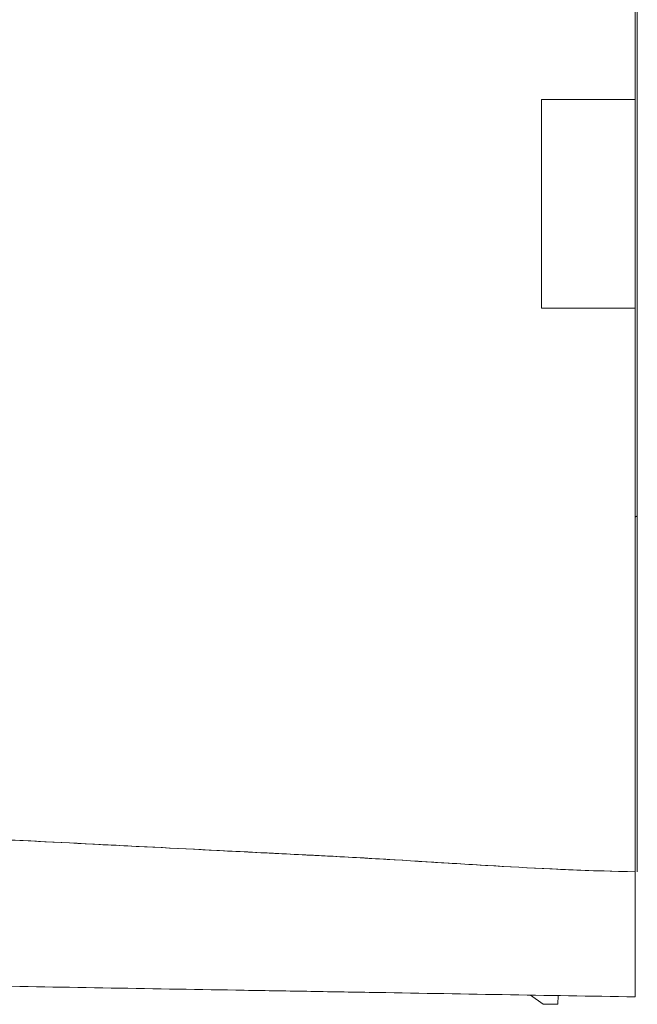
# Model space of a CAD drawing. Header units: inches. Extents: x 2954 to 6480, y 249 to 2776.
# Tile 69 of 105: x 6243 to 6273, y 1302 to 1349. Entities that reach past the tile are written whole.
import ezdxf

# ---------------------------------------------------------------- set-up
doc = ezdxf.new("R2010")
doc.units = ezdxf.units.IN
doc.header["$MEASUREMENT"] = 0
doc.layers.add('PWR_0300HP', color=7, linetype='Continuous')

# ---------------------------------------------------------------- blocks, each defined once
blk = doc.blocks.new('SSW07_FRAME 4_SIDE')
at = {"color": 7, "linetype": 'Continuous', "lineweight": 15}
for p, q in [((-182.5, -271.449), (-182.5, -28.675)), ((-182.6, -234.416), (-182.6, -103.676)), ((-187.1, -244.416), (-187.1, -234.416)), ((-187.1, -234.416), (-182.6, -234.416)), ((-182.6, -244.416), (-182.6, -234.416)), ((-187.1, -244.416), (-182.6, -244.416)), ((-182.6, -271.446), (-182.6, -244.416)), ((-182.5, -254.387), (-182.6, -254.445)), ((-187.631, -277.361), (-187.019, -277.793)), ((-186.312, -277.802), (-186.296, -277.383)), ((-186.312, -277.802), (-187.019, -277.793))]:
    blk.add_line(p, q, dxfattribs=at)
for points, knots in [([(-182.6, -271.446), (-186.858, -271.371), (-191.112, -271.049), (-196.431, -270.741), (-197.495, -270.687), (-199.623, -270.579), (-202.814, -270.418), (-210.262, -270.04), (-217.709, -269.662), (-223.029, -269.392), (-225.157, -269.284), (-226.22, -269.232), (-229.412, -269.064), (-231.539, -268.923), (-233.667, -268.795)], [0, 0, 0, 0, 0.25, 0.25, 0.3125, 0.3125, 0.375, 0.5, 0.75, 0.8125, 0.8125, 0.875, 0.875, 1, 1, 1, 1]), ([(-182.6, -271.446), (-186.567, -271.373), (-190.53, -271.088), (-195.485, -270.792), (-196.476, -270.736), (-198.459, -270.636), (-201.432, -270.485), (-208.37, -270.133), (-216.299, -269.731), (-222.246, -269.429), (-225.22, -269.278), (-226.211, -269.229), (-228.193, -269.125), (-229.184, -269.067), (-230.175, -269.007)], [0, 0, 0, 0, 0.25, 0.25, 0.3125, 0.3125, 0.375, 0.5, 0.75, 0.875, 0.875, 0.9375, 0.9375, 1, 1, 1, 1]), ([(-182.6, -271.446), (-182.6, -271.843), (-182.6, -272.232), (-182.6, -272.807), (-182.6, -272.997), (-182.6, -273.373), (-182.6, -273.561), (-182.6, -274.105), (-182.6, -274.45), (-182.6, -275.102), (-182.6, -275.41), (-182.6, -275.964), (-182.6, -276.212), (-182.6, -276.541), (-182.6, -276.643), (-182.6, -276.828), (-182.6, -276.912), (-182.6, -277.137), (-182.6, -277.252), (-182.6, -277.407), (-182.6, -277.446), (-182.6, -277.446)], [0, 0, 0, 0, 0.125, 0.125, 0.1875, 0.1875, 0.25, 0.25, 0.375, 0.375, 0.5, 0.5, 0.625, 0.625, 0.6875, 0.6875, 0.75, 0.75, 0.875, 0.875, 1, 1, 1, 1]), ([(-182.6, -277.446), (-186.858, -277.374), (-191.112, -277.302), (-196.431, -277.212), (-197.495, -277.194), (-199.623, -277.158), (-202.814, -277.104), (-210.262, -276.978), (-217.709, -276.852), (-223.029, -276.762), (-225.157, -276.726), (-226.22, -276.708), (-229.412, -276.654), (-231.539, -276.618), (-233.667, -276.582)], [0, 0, 0, 0, 0.25, 0.25, 0.3125, 0.3125, 0.375, 0.5, 0.75, 0.8125, 0.8125, 0.875, 0.875, 1, 1, 1, 1])]:
    blk.add_open_spline(points, degree=3, knots=knots, dxfattribs=at)

msp = doc.modelspace()

# ---------------------------------------------------------------- block references
at = {"layer": 'PWR_0300HP'}
msp.add_blockref('SSW07_FRAME 4_SIDE', (6455.412, 1579.649), dxfattribs=at)

doc.saveas('drawing.dxf')
